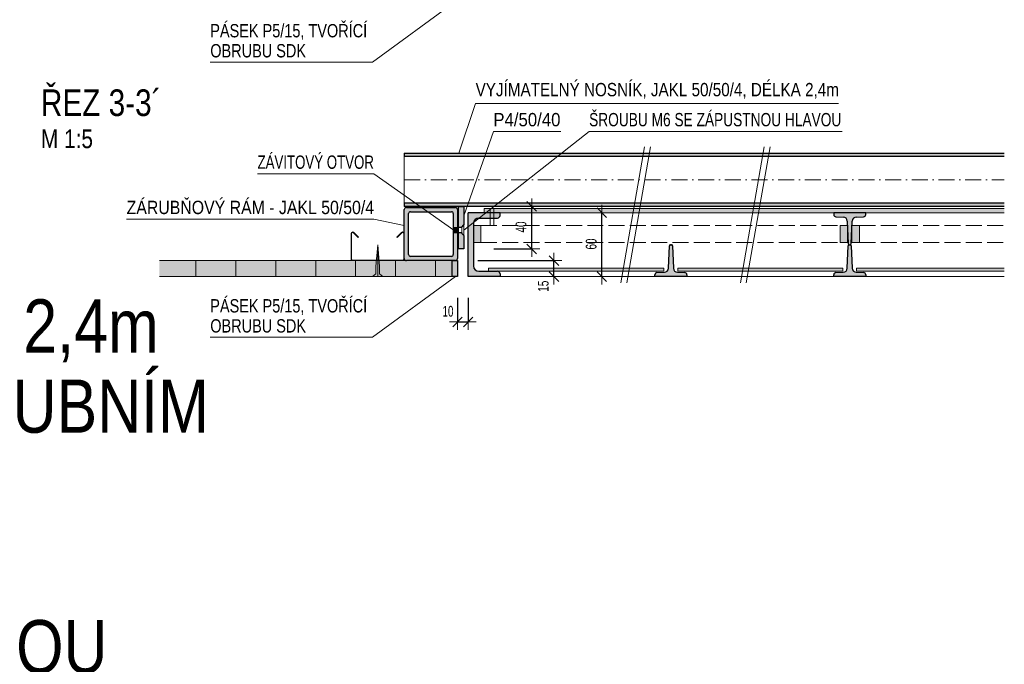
# Model space of a CAD drawing. Header units: millimetres. Extents: x 343 to 29776, y -61286 to -49226.
# Tile 5 of 19: x 1578 to 2503, y -50482 to -49877. Entities that reach past the tile are written whole.
import ezdxf

# ---------------------------------------------------------------- set-up
doc = ezdxf.new("R2010")
doc.units = ezdxf.units.MM
doc.header["$PDMODE"] = 65
doc.linetypes.add('Carkovana 2x_1_1', pattern=[20, 15, -5])
doc.linetypes.add('Cerchovana_2', pattern=[25, 15, -5, 0, -5])
doc.layers.add('XR$1$VÝKRES (Z5) - REV. DVÍŘKA_1', color=7, linetype='Continuous', lineweight=25)
doc.layers.add('XR$2$(Z5) - DETAILNÍ ŘEZY_1', color=7, linetype='Continuous', lineweight=25)
doc.styles.add('ARIAL', font='ARIAL.TTF')
doc.styles.add('ARIALNARROW', font='ARIALN.TTF')
doc.dimstyles.new('DIMSTYLE_14', dxfattribs={"dimtxt": 10, "dimasz": 15, "dimexe": 0, "dimexo": 0, "dimgap": 5, "dimtad": 2, "dimdec": 0, "dimrnd": 1, "dimzin": 12, "dimdsep": 46, "dimtxsty": 'ARIALNARROW', "dimblk1": 'ALL_ML_STRICH', "dimblk2": 'ALL_ML_STRICH', "dimsah": 1, "dimcen": 0, "dimclrd": 6, "dimclre": 6, "dimclrt": 6, "dimadec": 0, "dimazin": 0, "dimtfac": 1, "dimtdec": 0, "dimtix": 1, "dimtmove": 2, "dimatfit": 3, "dimfxl": 0, "dimtvp": 1.2, "dimtzin": 0, "dimlwd": 0, "dimlwe": 13, "dimarcsym": 0})
doc.dimstyles.new('DIMSTYLE_15', dxfattribs={"dimtxt": 10, "dimasz": 15, "dimexe": 0, "dimexo": 0, "dimgap": 5, "dimtad": 2, "dimdec": 0, "dimrnd": 1, "dimzin": 12, "dimdsep": 46, "dimtxsty": 'ARIALNARROW', "dimblk1": 'ALL_ML_STRICH', "dimblk2": 'ALL_ML_STRICH', "dimsah": 1, "dimcen": 0, "dimclrd": 6, "dimclre": 6, "dimclrt": 6, "dimadec": 0, "dimazin": 0, "dimtfac": 1, "dimtdec": 0, "dimtix": 1, "dimtmove": 2, "dimatfit": 3, "dimfxl": 0, "dimtvp": 1.2, "dimtzin": 0, "dimlwd": 0, "dimlwe": 13, "dimarcsym": 0})
doc.dimstyles.new('DIMSTYLE_16', dxfattribs={"dimtxt": 10, "dimasz": 15, "dimexe": 0, "dimexo": 0, "dimgap": 5, "dimtad": 2, "dimdec": 0, "dimrnd": 1, "dimzin": 12, "dimdsep": 46, "dimtxsty": 'ARIALNARROW', "dimblk1": 'ALL_ML_STRICH', "dimblk2": 'ALL_ML_STRICH', "dimsah": 1, "dimcen": 0, "dimclrd": 6, "dimclre": 6, "dimclrt": 6, "dimadec": 0, "dimazin": 0, "dimtfac": 1, "dimtdec": 0, "dimtix": 1, "dimtmove": 2, "dimatfit": 3, "dimfxl": 0, "dimtzin": 0, "dimlwd": 0, "dimlwe": 13, "dimarcsym": 0})
doc.dimstyles.new('DIMSTYLE_17', dxfattribs={"dimtxt": 10, "dimasz": 15, "dimexe": 0, "dimexo": 0, "dimgap": 5, "dimtad": 2, "dimdec": 0, "dimrnd": 1, "dimzin": 12, "dimdsep": 46, "dimtxsty": 'ARIALNARROW', "dimblk1": 'ALL_ML_STRICH', "dimblk2": 'ALL_ML_STRICH', "dimsah": 1, "dimcen": 0, "dimclrd": 6, "dimclre": 6, "dimclrt": 6, "dimadec": 0, "dimazin": 0, "dimtfac": 1, "dimtdec": 0, "dimtix": 1, "dimtmove": 2, "dimatfit": 3, "dimfxl": 0, "dimtzin": 0, "dimlwd": 0, "dimlwe": 13, "dimarcsym": 0})

# ---------------------------------------------------------------- blocks, each defined once
blk = doc.blocks.new('KOMPLEXNÍ OBJEKT_47')
at = {"layer": 'XR$2$(Z5) - DETAILNÍ ŘEZY_1', "linetype": 'Continuous', "lineweight": 13}
blk.add_hatch(color=4, dxfattribs=at).paths.add_polyline_path([(2004.49, -50086.1), (2011.49, -50086.1), (2011.49, -50070.1), (2004.49, -50070.1)])
at = {"layer": 'XR$2$(Z5) - DETAILNÍ ŘEZY_1', "color": 7, "linetype": 'Continuous', "lineweight": 13}
for p, q in [((2004.49, -50070.1), (2011.49, -50070.1)), ((2004.49, -50086.1), (2004.49, -50070.1)), ((2011.49, -50070.1), (2011.49, -50086.1)), ((2011.49, -50086.1), (2004.49, -50086.1))]:
    blk.add_line(p, q, dxfattribs=at)
blk = doc.blocks.new('KOMPLEXNÍ OBJEKT_48')
at = {"layer": 'XR$2$(Z5) - DETAILNÍ ŘEZY_1', "color": 1, "linetype": 'Continuous', "lineweight": 25}
for p, q in [((1939.49, -50101.1), (1939.49, -50055.1)), ((1941.49, -50053.1), (1987.49, -50053.1)), ((1943.49, -50097.34), (1943.49, -50058.86)), ((1945.25, -50057.1), (1983.73, -50057.1)), ((1985.49, -50058.86), (1985.49, -50097.34)), ((1989.49, -50055.1), (1989.49, -50101.1)), ((1987.49, -50103.1), (1941.49, -50103.1)), ((1983.73, -50099.1), (1945.25, -50099.1))]:
    blk.add_line(p, q, dxfattribs=at)
for centre, radius, start, end in [((1941.49, -50055.1), 2, 90, 180), ((1945.25, -50058.86), 1.76, 90, 180), ((1983.73, -50058.86), 1.76, 0, 90), ((1987.49, -50055.1), 2, 0, 90), ((1945.25, -50097.34), 1.76, 180, 270), ((1983.73, -50097.34), 1.76, 270, 0), ((1941.49, -50101.1), 2, 180, 270), ((1987.49, -50101.1), 2, 270, 0)]:
    blk.add_arc(centre, radius, start, end, dxfattribs=at)
blk = doc.blocks.new('KOMPLEXNÍ OBJEKT_63')
at = {"layer": 'XR$2$(Z5) - DETAILNÍ ŘEZY_1', "color": 7, "linetype": 'Continuous', "lineweight": 13}
for p, q in [((1889.49, -50077.6), (1889.49, -50102.1)), ((1889.99, -50077.59), (1889.99, -50101.9)), ((1891.7, -50076.9), (1896.21, -50081.41)), ((1892.05, -50076.54), (1896.56, -50081.05)), ((1936.93, -50076.54), (1932.42, -50081.05)), ((1937.28, -50076.9), (1932.77, -50081.41)), ((1938.99, -50077.59), (1938.99, -50101.9)), ((1939.49, -50077.6), (1939.49, -50102.1)), ((1896.21, -50081.41), (1896.56, -50081.05)), ((1932.77, -50081.41), (1932.42, -50081.05)), ((1889.99, -50101.9), (1890.7, -50102.6)), ((1890.49, -50103.1), (1938.49, -50103.1)), ((1890.7, -50102.6), (1938.28, -50102.6)), ((1938.28, -50102.6), (1938.99, -50101.9))]:
    blk.add_line(p, q, dxfattribs=at)
for centre, radius, start, end in [((1890.99, -50077.6), 1.5, 45, 180), ((1890.99, -50077.6), 1, 45, 180), ((1937.99, -50077.6), 1.5, 0, 135), ((1937.99, -50077.6), 1, 0, 135), ((1890.49, -50102.1), 1, 180, 270), ((1938.49, -50102.1), 1, 270, 0)]:
    blk.add_arc(centre, radius, start, end, dxfattribs=at)
blk = doc.blocks.new('ALL_ML_STRICH')
at = {"color": 0, "linetype": 'ByBlock', "lineweight": -2}
for p, q in [((-1, 0), (0.5, 0)), ((-0.3, -0.3), (0.3, 0.3)), ((0, -0.5), (0, 0.5))]:
    blk.add_line(p, q, dxfattribs=at)
blk = doc.blocks.new('*D179')
at = {"layer": 'DEFPOINTS', "color": 6, "linetype": 'Continuous', "lineweight": 13}
for p in [(1989.49, -50118.1), (1999.49, -50118.1), (1989.49, -50160.69)]:
    blk.add_point(p, dxfattribs=at)
at = {"layer": 'XR$2$(Z5) - DETAILNÍ ŘEZY_1', "color": 6, "linetype": 'Continuous', "lineweight": -2}
for p, q in [((1989.49, -50137.96), (1989.49, -50160.69)), ((1999.49, -50137.96), (1999.49, -50160.69)), ((1989.49, -50160.69), (1999.49, -50160.69))]:
    blk.add_line(p, q, dxfattribs=at)
at = {"layer": 'XR$2$(Z5) - DETAILNÍ ŘEZY_1', "color": 6, "linetype": 'Continuous', "lineweight": 13, "xscale": 15, "yscale": 15, "zscale": 15, "rotation": 180}
blk.add_blockref('ALL_ML_STRICH', (1989.49, -50160.69), dxfattribs=at)
at = {"layer": 'XR$2$(Z5) - DETAILNÍ ŘEZY_1', "color": 6, "linetype": 'Continuous', "lineweight": 13, "xscale": 15, "yscale": 15, "zscale": 15}
blk.add_blockref('ALL_ML_STRICH', (1999.49, -50160.69), dxfattribs=at)
at = {"layer": 'XR$2$(Z5) - DETAILNÍ ŘEZY_1', "color": 6, "linetype": 'Continuous', "lineweight": 13, "insert": (1980.54, -50150.69), "char_height": 10, "width": 16.2286, "attachment_point": 5, "style": 'ARIALNARROW'}
blk.add_mtext('\\W0.81;\\A1;{10}', dxfattribs=at)
blk = doc.blocks.new('KOMPLEXNÍ OBJEKT_64')
at = {"layer": 'XR$2$(Z5) - DETAILNÍ ŘEZY_1', "color": 1, "linetype": 'Continuous', "lineweight": 25}
for p, q in [((1984.49, -50118.1), (1984.49, -50103.1)), ((1984.49, -50103.1), (1989.49, -50103.1)), ((1989.49, -50103.1), (1989.49, -50118.1)), ((1989.49, -50118.1), (1984.49, -50118.1))]:
    blk.add_line(p, q, dxfattribs=at)
blk = doc.blocks.new('KOMPLEXNÍ OBJEKT_69')
at = {"layer": 'XR$2$(Z5) - DETAILNÍ ŘEZY_1', "color": 204, "linetype": 'Continuous', "lineweight": 25}
for p, q in [((1990.49, -50072.1), (1990.49, -50052.1)), ((1990.49, -50052.1), (1995.49, -50052.1)), ((1995.49, -50052.1), (1995.49, -50069.6)), ((1993.49, -50071.6), (1995.49, -50069.6)), ((1993.49, -50072.1), (1990.49, -50072.1)), ((1990.49, -50092.1), (1990.49, -50077.1)), ((1993.49, -50077.1), (1990.49, -50077.1)), ((1993.49, -50072.1), (1993.49, -50071.6)), ((1993.49, -50077.1), (1993.49, -50077.6)), ((1993.49, -50077.6), (1995.49, -50079.6)), ((1995.49, -50079.6), (1995.49, -50092.1)), ((1995.49, -50092.1), (1990.49, -50092.1))]:
    blk.add_line(p, q, dxfattribs=at)
at = {"layer": 'XR$2$(Z5) - DETAILNÍ ŘEZY_1', "color": 204, "linetype": 'Continuous', "lineweight": 13}
for p, q in [((1995.49, -50069.6), (1995.49, -50079.6)), ((1990.49, -50077.1), (1990.49, -50072.1)), ((1993.49, -50072.1), (1993.49, -50077.1))]:
    blk.add_line(p, q, dxfattribs=at)
at = {"layer": 'XR$2$(Z5) - DETAILNÍ ŘEZY_1', "color": 204, "linetype": 'Continuous', "lineweight": 25}
for points in [[(1990.49, -50052.1), (1990.49, -50052.1)], [(1995.49, -50052.1), (1995.49, -50052.1)]]:
    blk.add_lwpolyline(points, close=True, dxfattribs=at)
blk = doc.blocks.new('*D186')
at = {"layer": 'DEFPOINTS', "color": 6, "linetype": 'Continuous', "lineweight": 13}
for p in [(1974.49, -50103.1), (1999.49, -50118.1), (2080.13, -50118.1)]:
    blk.add_point(p, dxfattribs=at)
at = {"layer": 'XR$2$(Z5) - DETAILNÍ ŘEZY_1', "color": 6, "linetype": 'Continuous', "lineweight": -2}
for p, q in [((2008.47, -50103.1), (2080.13, -50103.1)), ((2080.13, -50118.1), (2080.13, -50103.1)), ((2080.13, -50118.1), (2080.13, -50118.1))]:
    blk.add_line(p, q, dxfattribs=at)
at = {"layer": 'XR$2$(Z5) - DETAILNÍ ŘEZY_1', "color": 6, "linetype": 'Continuous', "lineweight": 13, "xscale": 15, "yscale": 15, "zscale": 15}
for p, rotation in [((2080.13, -50103.1), 90), ((2080.13, -50118.1), 270)]:
    blk.add_blockref('ALL_ML_STRICH', p, dxfattribs=dict(at, rotation=rotation))
at = {"layer": 'XR$2$(Z5) - DETAILNÍ ŘEZY_1', "color": 6, "linetype": 'Continuous', "lineweight": 13, "insert": (2070.13, -50127.06), "char_height": 10, "width": 16.2286, "attachment_point": 5, "rotation": 90, "style": 'ARIALNARROW'}
blk.add_mtext('\\W0.81;\\A1;{15}', dxfattribs=at)
blk = doc.blocks.new('*D187')
at = {"layer": 'DEFPOINTS', "color": 6, "linetype": 'Continuous', "lineweight": 13}
for p in [(2029.49, -50058.1), (2029.49, -50118.1), (2125.13, -50118.1)]:
    blk.add_point(p, dxfattribs=at)
at = {"layer": 'XR$2$(Z5) - DETAILNÍ ŘEZY_1', "color": 6, "linetype": 'Continuous', "lineweight": -2}
for p, q in [((2125.13, -50058.1), (2125.13, -50058.1)), ((2125.13, -50118.1), (2125.13, -50058.1)), ((2125.13, -50118.1), (2125.13, -50118.1))]:
    blk.add_line(p, q, dxfattribs=at)
at = {"layer": 'XR$2$(Z5) - DETAILNÍ ŘEZY_1', "color": 6, "linetype": 'Continuous', "lineweight": 13, "xscale": 15, "yscale": 15, "zscale": 15}
for p, rotation in [((2125.13, -50058.1), 90), ((2125.13, -50118.1), 270)]:
    blk.add_blockref('ALL_ML_STRICH', p, dxfattribs=dict(at, rotation=rotation))
at = {"layer": 'XR$2$(Z5) - DETAILNÍ ŘEZY_1', "color": 6, "linetype": 'Continuous', "lineweight": 13, "insert": (2115.13, -50087.49), "char_height": 10, "width": 16.2286, "attachment_point": 5, "rotation": 90, "style": 'ARIALNARROW'}
blk.add_mtext('\\W0.81;\\A1;{60}', dxfattribs=at)
blk = doc.blocks.new('*D188')
at = {"layer": 'DEFPOINTS', "color": 6, "linetype": 'Continuous', "lineweight": 13}
for p in [(1995.49, -50052.1), (1995.49, -50092.1), (2059.2, -50092.1)]:
    blk.add_point(p, dxfattribs=at)
at = {"layer": 'XR$2$(Z5) - DETAILNÍ ŘEZY_1', "color": 6, "linetype": 'Continuous', "lineweight": -2}
for p, q in [((2059.2, -50052.1), (2059.2, -50052.1)), ((2059.2, -50092.1), (2059.2, -50052.1)), ((2023.78, -50092.1), (2059.2, -50092.1))]:
    blk.add_line(p, q, dxfattribs=at)
at = {"layer": 'XR$2$(Z5) - DETAILNÍ ŘEZY_1', "color": 6, "linetype": 'Continuous', "lineweight": 13, "xscale": 15, "yscale": 15, "zscale": 15}
for p, rotation in [((2059.2, -50052.1), 90), ((2059.2, -50092.1), 270)]:
    blk.add_blockref('ALL_ML_STRICH', p, dxfattribs=dict(at, rotation=rotation))
at = {"layer": 'XR$2$(Z5) - DETAILNÍ ŘEZY_1', "color": 6, "linetype": 'Continuous', "lineweight": 13, "insert": (2049.2, -50071.49), "char_height": 10, "width": 16.2286, "attachment_point": 5, "rotation": 90, "style": 'ARIALNARROW'}
blk.add_mtext('\\W0.81;\\A1;{40}', dxfattribs=at)
blk = doc.blocks.new('KOMPLEXNÍ OBJEKT_80')
at = {"layer": 'XR$2$(Z5) - DETAILNÍ ŘEZY_1', "linetype": 'Continuous', "lineweight": 13}
blk.add_hatch(color=254, dxfattribs=at).paths.add_polyline_path([(2018.5, -50113.1), (2183.5, -50113.1), (2183.5, -50110.1), (2018.5, -50110.1)])
at = {"layer": 'XR$2$(Z5) - DETAILNÍ ŘEZY_1', "color": 7, "linetype": 'Continuous', "lineweight": 13}
for p, q in [((2018.5, -50110.1), (2018.5, -50113.1)), ((2183.5, -50110.1), (2018.5, -50110.1)), ((2018.5, -50113.1), (2183.5, -50113.1)), ((2183.5, -50113.1), (2183.5, -50110.1))]:
    blk.add_line(p, q, dxfattribs=at)
blk = doc.blocks.new('KOMPLEXNÍ OBJEKT_81')
at = {"layer": 'XR$2$(Z5) - DETAILNÍ ŘEZY_1', "color": 5, "linetype": 'Continuous', "lineweight": 25}
for p, q in [((2187.73, -50110.21), (2188.58, -50089.06)), ((2189.58, -50088.1), (2190.46, -50088.1)), ((2191.46, -50089.06), (2192.3, -50110.21)), ((2175.02, -50118.1), (2175.02, -50116.33)), ((2176.94, -50114.33), (2183.9, -50114.05)), ((2196.14, -50114.05), (2203.1, -50114.33)), ((2205.02, -50116.33), (2205.02, -50118.1)), ((2205.02, -50118.1), (2175.02, -50118.1))]:
    blk.add_line(p, q, dxfattribs=at)
for centre, radius, start, end in [((2189.58, -50089.1), 1, 90, 177.70939), ((2190.46, -50089.1), 1, 2.29061, 90), ((2177.02, -50116.33), 2, 92.29061, 180), ((2183.74, -50110.05), 4, 272.29061, 357.70939), ((2196.3, -50110.05), 4, 182.29061, 267.70939), ((2203.02, -50116.33), 2, 0, 87.70939)]:
    blk.add_arc(centre, radius, start, end, dxfattribs=at)
blk = doc.blocks.new('KOMPLEXNÍ OBJEKT_82')
at = {"layer": 'XR$2$(Z5) - DETAILNÍ ŘEZY_1', "color": 5, "linetype": 'Continuous', "lineweight": 25}
for p, q in [((2355.76, -50110.21), (2356.61, -50089.06)), ((2357.61, -50088.1), (2358.49, -50088.1)), ((2359.49, -50089.06), (2360.33, -50110.21)), ((2343.05, -50118.1), (2343.05, -50116.33)), ((2344.97, -50114.33), (2351.93, -50114.05)), ((2364.17, -50114.05), (2371.13, -50114.33)), ((2373.05, -50116.33), (2373.05, -50118.1)), ((2373.05, -50118.1), (2343.05, -50118.1))]:
    blk.add_line(p, q, dxfattribs=at)
for centre, radius, start, end in [((2357.61, -50089.1), 1, 90, 177.70939), ((2358.49, -50089.1), 1, 2.29061, 90), ((2345.05, -50116.33), 2, 92.29061, 180), ((2351.77, -50110.05), 4, 272.29061, 357.70939), ((2364.33, -50110.05), 4, 182.29061, 267.70939), ((2371.05, -50116.33), 2, 0, 87.70939)]:
    blk.add_arc(centre, radius, start, end, dxfattribs=at)
blk = doc.blocks.new('KOMPLEXNÍ OBJEKT_83')
at = {"layer": 'XR$2$(Z5) - DETAILNÍ ŘEZY_1', "color": 5, "linetype": 'Continuous', "lineweight": 25}
for p, q in [((2373.05, -50058.1), (2343.05, -50058.1)), ((2343.05, -50058.1), (2343.05, -50059.88)), ((2373.05, -50059.88), (2373.05, -50058.1)), ((2344.97, -50061.88), (2351.93, -50062.16)), ((2355.76, -50066), (2356.61, -50087.14)), ((2359.49, -50087.14), (2360.33, -50066)), ((2364.17, -50062.16), (2371.13, -50061.88)), ((2357.61, -50088.1), (2358.49, -50088.1))]:
    blk.add_line(p, q, dxfattribs=at)
for centre, radius, start, end in [((2345.05, -50059.88), 2, 180, 267.70939), ((2371.05, -50059.88), 2, 272.29061, 0), ((2351.77, -50066.16), 4, 2.29061, 87.70939), ((2364.33, -50066.16), 4, 92.29061, 177.70939), ((2357.61, -50087.1), 1, 182.29061, 270), ((2358.49, -50087.1), 1, 270, 357.70939)]:
    blk.add_arc(centre, radius, start, end, dxfattribs=at)
blk = doc.blocks.new('KOMPLEXNÍ OBJEKT_84')
at = {"layer": 'XR$2$(Z5) - DETAILNÍ ŘEZY_1', "linetype": 'Continuous', "lineweight": 13}
blk.add_hatch(color=254, dxfattribs=at).paths.add_polyline_path([(2196.53, -50113.1), (2351.53, -50113.1), (2351.53, -50110.1), (2196.53, -50110.1)])
at = {"layer": 'XR$2$(Z5) - DETAILNÍ ŘEZY_1', "color": 7, "linetype": 'Continuous', "lineweight": 13}
for p, q in [((2196.53, -50110.1), (2196.53, -50113.1)), ((2351.53, -50110.1), (2196.53, -50110.1)), ((2196.53, -50113.1), (2351.53, -50113.1)), ((2351.53, -50113.1), (2351.53, -50110.1))]:
    blk.add_line(p, q, dxfattribs=at)
blk = doc.blocks.new('KOMPLEXNÍ OBJEKT_89')
at = {"layer": 'XR$2$(Z5) - DETAILNÍ ŘEZY_1', "linetype": 'Continuous', "lineweight": 13}
blk.add_hatch(color=4, dxfattribs=at).paths.add_polyline_path([(2348.93, -50086.1), (2355.93, -50086.1), (2355.93, -50070.1), (2348.93, -50070.1)])
at = {"layer": 'XR$2$(Z5) - DETAILNÍ ŘEZY_1', "color": 7, "linetype": 'Continuous', "lineweight": 13}
for p, q in [((2348.93, -50070.1), (2355.93, -50070.1)), ((2348.93, -50086.1), (2348.93, -50070.1)), ((2355.93, -50070.1), (2355.93, -50086.1)), ((2355.93, -50086.1), (2348.93, -50086.1))]:
    blk.add_line(p, q, dxfattribs=at)
blk = doc.blocks.new('KOMPLEXNÍ OBJEKT_90')
at = {"layer": 'XR$2$(Z5) - DETAILNÍ ŘEZY_1', "linetype": 'Continuous', "lineweight": 13}
blk.add_hatch(color=4, dxfattribs=at).paths.add_polyline_path([(2367.17, -50086.1), (2360.17, -50086.1), (2360.17, -50070.1), (2367.17, -50070.1)], flags=16)
at = {"layer": 'XR$2$(Z5) - DETAILNÍ ŘEZY_1', "color": 7, "linetype": 'Continuous', "lineweight": 13}
for p, q in [((2367.17, -50070.1), (2360.17, -50070.1)), ((2360.17, -50070.1), (2360.17, -50086.1)), ((2367.17, -50086.1), (2367.17, -50070.1)), ((2360.17, -50086.1), (2367.17, -50086.1))]:
    blk.add_line(p, q, dxfattribs=at)

msp = doc.modelspace()

# ---------------------------------------------------------------- hatches: boundary and pattern name
at = {"layer": 'XR$2$(Z5) - DETAILNÍ ŘEZY_1', "linetype": 'Continuous', "lineweight": 13}
for color, points in [(203, [(1939.49, -50002.1), (1939.49, -50005.1), (2503.29, -50005.1), (2503.29, -50002.1)]), (203, [(2503.29, -50049.1), (1939.49, -50049.1), (1939.49, -50052.1), (2503.29, -50052.1)]), (7, [(2503.29, -50054.1), (2014.49, -50054.1), (2014.49, -50058.1), (2503.29, -50058.1)]), (251, [(1909.68, -50118.1), (1919.3, -50118.1), (1916.2, -50115.51), (1916.2, -50108.64), (1914.49, -50088.1), (1912.77, -50108.64), (1912.77, -50115.51)]), (5, [(2196.14, -50114.05), (2194.7, -50113.72), (2193.47, -50112.88), (2192.64, -50111.66), (2192.3, -50110.21), (2191.46, -50089.06), (2190.46, -50088.1), (2189.58, -50088.1), (2188.58, -50089.06), (2187.73, -50110.21), (2187.4, -50111.66), (2186.57, -50112.88), (2185.34, -50113.72), (2183.9, -50114.05), (2176.94, -50114.33), (2175.58, -50114.94), (2175.02, -50116.33), (2175.02, -50118.1), (2205.02, -50118.1), (2205.02, -50116.33), (2204.46, -50114.94), (2203.1, -50114.33)]), (5, [(2362.73, -50113.72), (2361.5, -50112.88), (2360.67, -50111.66), (2360.33, -50110.21), (2359.49, -50089.06), (2358.49, -50088.1), (2357.61, -50088.1), (2356.61, -50089.06), (2355.76, -50110.21), (2355.43, -50111.66), (2354.6, -50112.88), (2353.37, -50113.72), (2351.93, -50114.05), (2344.97, -50114.33), (2343.61, -50114.94), (2343.05, -50116.33), (2343.05, -50118.1), (2373.05, -50118.1), (2373.05, -50116.33), (2372.49, -50114.94), (2371.13, -50114.33), (2364.17, -50114.05)]), (5, [(1984.49, -50118.1), (1989.49, -50118.1), (1989.49, -50103.1), (1984.49, -50103.1)]), (254, [(2503.29, -50110.1), (2364.56, -50110.1), (2364.56, -50113.1), (2503.29, -50113.1)])]:
    msp.add_hatch(color=color, dxfattribs=at).paths.add_polyline_path(points)
at = {"layer": 'XR$2$(Z5) - DETAILNÍ ŘEZY_1', "linetype": 'Carkovana 2x_1_1', "lineweight": 13}
for color, points in [(203, [(1993.49, -50072.1), (1993.49, -50071.6), (1995.49, -50069.6), (1995.49, -50052.1), (1990.49, -50052.1), (1990.49, -50072.1)]), (5, [(2029.49, -50058.1), (1999.49, -50058.1), (1999.49, -50118.1), (2029.49, -50118.1), (2029.49, -50115.6), (2029.15, -50114.35), (2028.24, -50113.44), (2026.99, -50113.1), (2009.49, -50113.1), (2008.19, -50112.93), (2006.99, -50112.43), (2005.95, -50111.64), (2005.16, -50110.6), (2004.66, -50109.4), (2004.49, -50108.1), (2004.49, -50068.1), (2004.66, -50066.81), (2005.16, -50065.6), (2005.95, -50064.57), (2006.99, -50063.77), (2008.19, -50063.27), (2009.49, -50063.1), (2023.78, -50063.1), (2023.78, -50063.13), (2023.8, -50063.1), (2026.99, -50063.1), (2028.24, -50062.77), (2029.15, -50061.85), (2029.49, -50060.6)]), (5, [(2373.05, -50058.1), (2343.05, -50058.1), (2343.05, -50059.88), (2343.61, -50061.27), (2344.97, -50061.88), (2351.93, -50062.16), (2353.37, -50062.49), (2354.6, -50063.33), (2355.43, -50064.55), (2355.76, -50066), (2356.61, -50087.14), (2357.61, -50088.1), (2358.49, -50088.1), (2359.49, -50087.14), (2360.33, -50066), (2360.67, -50064.55), (2361.5, -50063.33), (2362.73, -50062.49), (2364.17, -50062.16), (2371.13, -50061.88), (2372.49, -50061.27), (2373.05, -50059.88)]), (203, [(1993.49, -50077.1), (1990.49, -50077.1), (1990.49, -50092.1), (1995.49, -50092.1), (1995.49, -50079.6), (1993.49, -50077.6)])]:
    msp.add_hatch(color=color, dxfattribs=at).paths.add_polyline_path(points)
at = {"layer": 'XR$2$(Z5) - DETAILNÍ ŘEZY_1', "linetype": 'Continuous', "lineweight": 13}
h = msp.add_hatch(color=5, dxfattribs=at)
h.paths.add_polyline_path([(1987.49, -50053.1), (1941.49, -50053.1), (1940.07, -50053.69), (1939.49, -50055.1), (1939.49, -50101.1), (1940.07, -50102.52), (1941.49, -50103.1), (1987.49, -50103.1), (1988.9, -50102.52), (1989.49, -50101.1), (1989.49, -50055.1), (1988.9, -50053.69)])
h.paths.add_polyline_path([(1983.73, -50099.1), (1945.25, -50099.1), (1944, -50098.59), (1943.49, -50097.34), (1943.49, -50058.86), (1944, -50057.62), (1945.25, -50057.1), (1983.73, -50057.1), (1984.97, -50057.62), (1985.49, -50058.86), (1985.49, -50097.34), (1984.97, -50098.59)], flags=16)
msp.add_hatch(color=253, dxfattribs=at).paths.add_polyline_path([(1984.49, -50118.1), (1984.49, -50103.1), (1709.45, -50103.1), (1709.45, -50118.1)], flags=0)
h = msp.add_hatch(dxfattribs=at)
h.set_pattern_fill('VZOR', scale=18.75, style=0, pattern_type=2)
h.set_pattern_definition([(0, (37.5, 37.5), (18.75, 18.75), [18.75, -18.75]), (90, (37.5, 37.5), (-18.75, 18.75), [18.75, -18.75])])
h.paths.add_polyline_path([(1984.49, -50118.1), (1984.49, -50103.1), (1709.45, -50103.1), (1709.45, -50118.1)], flags=0)

# ---------------------------------------------------------------- linework, layer by layer
at = {"layer": 'XR$2$(Z5) - DETAILNÍ ŘEZY_1', "color": 7, "linetype": 'Continuous', "lineweight": 13}
for p, q in [((1987.49, -49859.67), (1909.6, -49916.68)), ((1757.21, -49916.68), (1909.6, -49916.68)), ((2006.53, -49955.61), (1990.6, -50002.1)), ((2006.53, -49955.61), (2347.53, -49955.61)), ((2113.17, -49981.66), (1995.49, -50074.6)), ((1995.49, -50060.85), (2023.17, -49981.66)), ((2023.17, -49981.66), (2086.5, -49981.66)), ((2113.17, -49981.66), (2350.83, -49981.66)), ((2165.36, -49996.28), (2143.03, -50123.9)), ((2170.92, -49996.28), (2148.59, -50123.9)), ((2277.66, -49996.28), (2255.33, -50123.9)), ((2283.22, -49996.28), (2260.89, -50123.9)), ((1801.59, -50021.58), (1910.93, -50021.58)), ((1910.93, -50021.58), (1986.08, -50074.6)), ((2014.49, -50054.1), (2014.49, -50058.1)), ((2503.29, -50054.1), (2014.49, -50054.1)), ((2014.49, -50058.1), (2503.29, -50058.1)), ((2023.78, -50054.1), (2020.28, -50054.1)), ((2020.28, -50054.1), (2020.28, -50070.1)), ((2023.78, -50070.1), (2023.78, -50054.1)), ((1678.59, -50064.13), (1910.93, -50064.13)), ((1910.93, -50064.13), (1939.49, -50070.2)), ((1914.49, -50088.1), (1912.77, -50108.64)), ((1914.49, -50118.1), (1914.49, -50088.1)), ((1914.49, -50088.1), (1916.2, -50108.64)), ((1709.45, -50103.1), (1984.49, -50103.1)), ((1984.49, -50103.1), (1984.49, -50118.1)), ((1912.77, -50115.51), (1909.68, -50118.1)), ((1912.77, -50108.64), (1912.77, -50115.51)), ((1916.2, -50108.64), (1916.2, -50115.51)), ((1916.2, -50115.51), (1919.3, -50118.1)), ((2364.56, -50110.1), (2364.56, -50113.1)), ((2503.29, -50110.1), (2364.56, -50110.1)), ((2364.56, -50113.1), (2503.29, -50113.1)), ((1984.49, -50118.1), (1709.45, -50118.1)), ((1987.49, -50118.1), (1909.6, -50175.11)), ((1909.68, -50118.1), (1914.49, -50118.1)), ((1919.3, -50118.1), (1914.49, -50118.1)), ((1757.21, -50175.11), (1909.6, -50175.11))]:
    msp.add_line(p, q, dxfattribs=at)
at = {"layer": 'XR$2$(Z5) - DETAILNÍ ŘEZY_1', "color": 204, "linetype": 'Continuous', "lineweight": 25}
for p, q in [((1939.49, -50002.1), (1939.49, -50005.1)), ((1939.49, -50002.1), (2503.29, -50002.1)), ((1939.49, -50005.1), (2503.29, -50005.1)), ((1939.49, -50049.1), (1939.49, -50052.1)), ((2503.29, -50049.1), (1939.49, -50049.1)), ((2503.29, -50052.1), (1939.49, -50052.1))]:
    msp.add_line(p, q, dxfattribs=at)
at = {"layer": 'XR$2$(Z5) - DETAILNÍ ŘEZY_1', "color": 204, "linetype": 'Continuous', "lineweight": 13}
msp.add_line((1939.49, -50049.1), (1939.49, -50005.1), dxfattribs=at)
at = {"layer": 'XR$2$(Z5) - DETAILNÍ ŘEZY_1', "color": 204, "linetype": 'Cerchovana_2', "lineweight": 13}
msp.add_line((1939.49, -50027.1), (2503.29, -50027.1), dxfattribs=at)
at = {"layer": 'XR$2$(Z5) - DETAILNÍ ŘEZY_1', "color": 5, "linetype": 'Continuous', "lineweight": 25}
for p, q in [((1999.49, -50118.1), (1999.49, -50058.1)), ((2029.49, -50058.1), (1999.49, -50058.1)), ((2029.49, -50060.6), (2029.49, -50058.1)), ((2004.49, -50068.1), (2004.49, -50108.1)), ((2009.49, -50063.1), (2026.99, -50063.1)), ((2009.49, -50113.1), (2026.99, -50113.1)), ((2029.49, -50115.6), (2029.49, -50118.1)), ((2029.49, -50118.1), (1999.49, -50118.1))]:
    msp.add_line(p, q, dxfattribs=at)
at = {"layer": 'XR$2$(Z5) - DETAILNÍ ŘEZY_1', "color": 5, "linetype": 'Continuous', "lineweight": 13}
for p, q in [((2029.49, -50058.1), (2503.29, -50058.1)), ((2029.49, -50118.1), (2503.29, -50118.1))]:
    msp.add_line(p, q, dxfattribs=at)
at = {"layer": 'XR$2$(Z5) - DETAILNÍ ŘEZY_1', "color": 4, "linetype": 'Carkovana 2x_1_1', "lineweight": 13}
for p, q in [((2011.49, -50070.1), (2348.93, -50070.1)), ((2367.17, -50070.1), (2503.29, -50070.1)), ((2011.49, -50086.1), (2348.93, -50086.1)), ((2367.17, -50086.1), (2503.29, -50086.1))]:
    msp.add_line(p, q, dxfattribs=at)
at = {"layer": 'XR$2$(Z5) - DETAILNÍ ŘEZY_1', "color": 1, "linetype": 'Continuous', "lineweight": 13}
for p, q in [((1989.49, -50072.1), (1985.49, -50072.1)), ((1989.49, -50077.1), (1985.49, -50077.1)), ((1986.35, -50072.1), (1985.8, -50077.1)), ((1987.07, -50072.1), (1986.52, -50077.1)), ((1987.84, -50072.1), (1987.29, -50077.1)), ((1988.57, -50072.1), (1988.02, -50077.1)), ((1989.3, -50072.1), (1988.75, -50077.1))]:
    msp.add_line(p, q, dxfattribs=at)
at = {"layer": 'XR$2$(Z5) - DETAILNÍ ŘEZY_1', "color": 5, "linetype": 'Continuous', "lineweight": 25}
for centre, radius, start, end in [((2026.99, -50060.6), 2.5, 270, 0), ((2009.49, -50068.1), 5, 90, 180), ((2009.49, -50108.1), 5, 180, 270), ((2026.99, -50115.6), 2.5, 0, 90)]:
    msp.add_arc(centre, radius, start, end, dxfattribs=at)

# ---------------------------------------------------------------- block references
at = {"layer": 'XR$2$(Z5) - DETAILNÍ ŘEZY_1', "color": 204, "linetype": 'Continuous', "lineweight": 25}
msp.add_blockref('KOMPLEXNÍ OBJEKT_69', (0, 0), dxfattribs=at)
at = {"layer": 'XR$2$(Z5) - DETAILNÍ ŘEZY_1', "color": 1, "linetype": 'Continuous', "lineweight": 25}
for name in ['KOMPLEXNÍ OBJEKT_48', 'KOMPLEXNÍ OBJEKT_64']:
    msp.add_blockref(name, (0, 0), dxfattribs=at)
at = {"layer": 'XR$2$(Z5) - DETAILNÍ ŘEZY_1', "color": 5, "linetype": 'Continuous', "lineweight": 25}
for name in ['KOMPLEXNÍ OBJEKT_83', 'KOMPLEXNÍ OBJEKT_81', 'KOMPLEXNÍ OBJEKT_82']:
    msp.add_blockref(name, (0, 0), dxfattribs=at)
at = {"layer": 'XR$2$(Z5) - DETAILNÍ ŘEZY_1', "color": 7, "linetype": 'Continuous', "lineweight": 13}
for name in ['KOMPLEXNÍ OBJEKT_47', 'KOMPLEXNÍ OBJEKT_89', 'KOMPLEXNÍ OBJEKT_90', 'KOMPLEXNÍ OBJEKT_63', 'KOMPLEXNÍ OBJEKT_80', 'KOMPLEXNÍ OBJEKT_84']:
    msp.add_blockref(name, (0, 0), dxfattribs=at)

# ---------------------------------------------------------------- texts
at = {"layer": 'XR$1$VÝKRES (Z5) - REV. DVÍŘKA_1', "color": 7, "linetype": 'Continuous', "lineweight": 13, "insert": (343.26, -50139.43), "char_height": 50, "width": 1468.9549, "attachment_point": 1, "line_spacing_factor": 0.903614, "style": 'ARIALNARROW'}
msp.add_mtext('\\W1.00;VYJÍMATELNÝ NOSNÍK, JAKL 50/50/4, DÉLKA 2,4m\\PUCHYCENÍ DO ZÁVITOVÝCH OTVORŮ V ZÁRUBNÍM RÁMU\\PPŘES NEVAŘENÉ PLOTNY P5/50/30\\PKOTVENÍ POMOCÍ ŠROUBU M6 SE ZÁPUSTNOU HLAVOU\\P4x OTVOR PRO ZÁPADKOVÝ UZÁVĚR', dxfattribs=at)
at = {"layer": 'XR$2$(Z5) - DETAILNÍ ŘEZY_1', "color": 7, "linetype": 'Continuous', "lineweight": 13, "attachment_point": 1, "line_spacing_factor": 0.903614}
for s, insert, char_height, width, style in [('\\W0.95;PÁSEK P5/15, TVOŘÍCÍ\\POBRUBU SDK', (1757.21, -49880.84), 12.5, 154.9655, 'ARIALNARROW'), ('\\A1;{\\fArial|i0|b0;\\H25.000000;\\W0.800000;\\C7;ŘEZ 3-3´}\\P{\\fArial|i0|b0;\\H17.500000;\\W0.800000;\\C7;M 1:5}\\P', (1598.07, -49942.24), 25, 123.6778, 'ARIAL'), ('\\W0.95;PÁSEK P5/15, TVOŘÍCÍ\\POBRUBU SDK', (1757.21, -50139.27), 12.5, 154.9655, 'ARIALNARROW')]:
    msp.add_mtext(s, dxfattribs=dict(at, insert=insert, char_height=char_height, width=width, style=style))
at = {"layer": 'XR$2$(Z5) - DETAILNÍ ŘEZY_1', "color": 7, "linetype": 'Continuous', "lineweight": 25, "char_height": 12.5, "attachment_point": 7, "style": 'ARIALNARROW'}
for s, insert, width in [('\\W1.00;VYJÍMATELNÝ NOSNÍK, JAKL 50/50/4, DÉLKA 2,4m', (2006.53, -49951.02), 347.2387), ('\\W0.90;ŠROUBU M6 SE ZÁPUSTNOU HLAVOU', (2113.17, -49977.08), 243.3042), ('\\W1.10;P4/50/40', (2023.17, -49977.08), 70.2165), ('\\W0.87;ZÁVITOVÝ OTVOR', (1801.59, -50017), 114.7625), ('\\W1.04;ZÁRUBŇOVÝ RÁM - JAKL 50/50/4', (1678.59, -50059.54), 238.822)]:
    msp.add_mtext(s, dxfattribs=dict(at, insert=insert, width=width))

# ---------------------------------------------------------------- dimensions: what is measured, and where the dimension line sits
at = {"layer": 'XR$2$(Z5) - DETAILNÍ ŘEZY_1', "color": 6, "linetype": 'Continuous', "lineweight": 13}
for base, p1, p2, dimstyle, picture, middle in [((2059.2, -50052.1), (2023.78, -50092.1), (2059.2, -50052.1), 'DIMSTYLE_17', '*D188', (2049.2, -50071.49)), ((2125.13, -50058.1), (2125.13, -50118.1), (2125.13, -50058.1), 'DIMSTYLE_16', '*D187', (2115.13, -50087.49)), ((2080.13, -50103.1), (2080.13, -50118.1), (2008.47, -50103.1), 'DIMSTYLE_15', '*D186', (2070.13, -50127.06))]:
    dim = msp.add_linear_dim(base=base, p1=p1, p2=p2, angle=90, dimstyle=dimstyle, override={"dimpost": '<>', "dimclrd": 6, "dimclre": 6, "dimclrt": 6, "dimlwd": 0, "dimlwe": 13}, dxfattribs=at)
    dim.commit()
    dim.dimension.update_dxf_attribs({"geometry": picture, "text_midpoint": middle, "dimtype": 160})
dim = msp.add_linear_dim(base=(1999.49, -50160.69), p1=(1989.49, -50137.96), p2=(1999.49, -50137.96), dimstyle='DIMSTYLE_14', override={"dimpost": '<>', "dimclrd": 6, "dimclre": 6, "dimclrt": 6, "dimlwd": 0, "dimlwe": 13}, dxfattribs=at)
dim.commit()
dim.dimension.update_dxf_attribs({"geometry": '*D179', "text_midpoint": (1980.54, -50150.69), "dimtype": 160})

doc.saveas('drawing.dxf')
